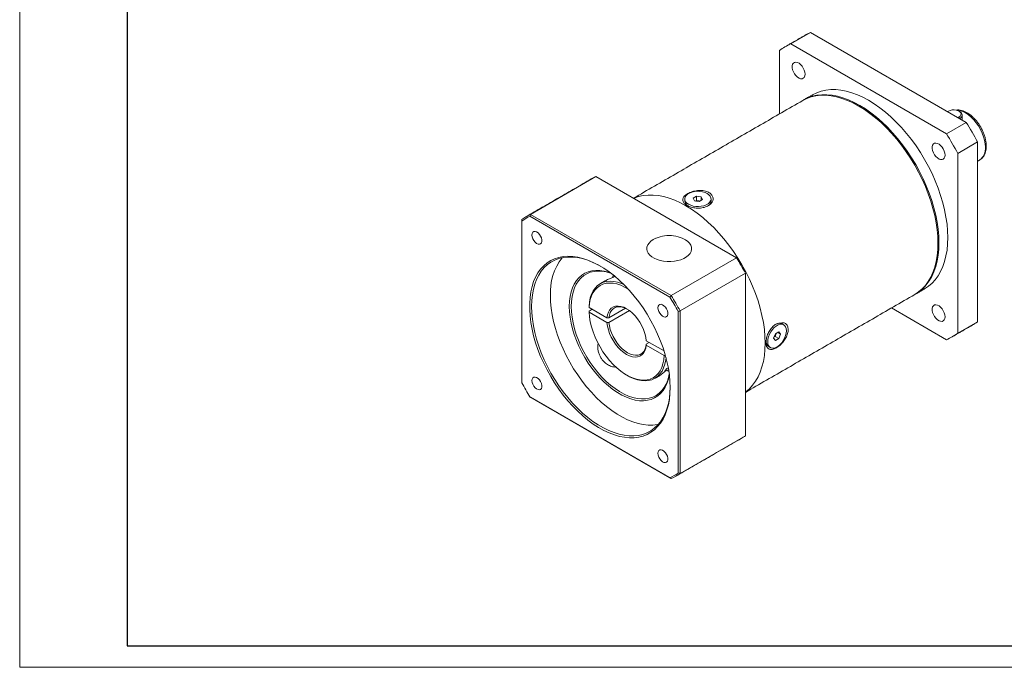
# Model space of a CAD drawing. Header units: millimetres. Extents: x -61 to 584, y -53 to 403.
# Tile 1 of 3: x -61 to 291, y -53 to 178. Entities that reach past the tile are written whole.
import ezdxf

# ---------------------------------------------------------------- set-up
doc = ezdxf.new("R2010")
doc.units = ezdxf.units.MM
doc.header["$LTSCALE"] = 1.5
doc.layers.get('0').update_dxf_attribs({"lineweight": 18})
doc.layers.add('图框_外框线', color=7, linetype='Continuous', lineweight=18)

msp = doc.modelspace()

# ---------------------------------------------------------------- linework, layer by layer
at = {"color": 7, "linetype": 'Continuous', "lineweight": 15}
for p, q in [((214.34786, 169.182546), (221.418928, 173.264586)), ((221.418928, 173.264586), (277.00782, 141.173802)), ((214.34786, 169.182546), (269.936752, 137.091761)), ((210.322502, 144.210405), (210.322502, 166.858)), ((270.70942, 145.213682), (270.359601, 145.011736)), ((277.00782, 141.173802), (269.936752, 137.091761)), ((274.036556, 142.889075), (274.386375, 143.091021)), ((274.669217, 142.601123), (274.386375, 143.091021)), ((274.669217, 142.601123), (274.602288, 142.562486)), ((274.669217, 142.601123), (274.669217, 142.523848)), ((275.547898, 143.825736), (275.547898, 142.016598)), ((273.962112, 130.119635), (281.03318, 134.201676)), ((281.03318, 134.201676), (281.03318, 70.009674)), ((273.962112, 130.119635), (273.962112, 65.927633)), ((281.729135, 127.699963), (281.790129, 127.734326)), ((121.378282, 108.344339), (144.712803, 121.815072)), ((169.835004, 107.312334), (144.712803, 121.815072)), ((176.433713, 113.843599), (176.433713, 113.120959)), ((179.475682, 114.102391), (180.700426, 114.809421)), ((179.923969, 113.13657), (179.475682, 114.102391)), ((181.597002, 112.877779), (179.923969, 113.13657)), ((180.370455, 113.067503), (180.700426, 113.257991)), ((180.700426, 114.809421), (182.373458, 114.55063)), ((180.700426, 113.257991), (180.700426, 114.809421)), ((180.700426, 113.257991), (181.536942, 113.128595)), ((181.536942, 113.128595), (181.926972, 113.068264)), ((182.821746, 113.584809), (181.597002, 112.877779)), ((182.373458, 114.55063), (182.821746, 113.584809)), ((182.373458, 113.326017), (182.373458, 114.55063)), ((185.863714, 113.843599), (185.863714, 113.120959)), ((118.216212, 106.518322), (118.216212, 105.954566)), ((118.216212, 105.954566), (118.216212, 48.245285)), ((171.134425, 78.804253), (121.159432, 107.654203)), ((121.378282, 108.344339), (171.622685, 79.338863)), ((194.957206, 92.809595), (169.835004, 107.312334)), ((194.957206, 92.809595), (171.622685, 79.338863)), ((150.90369, 86.691841), (150.824612, 85.950171)), ((174.784755, 73.861997), (198.119276, 87.33273)), ((198.119276, 58.322538), (198.119276, 87.33273)), ((142.275983, 73.823687), (143.336872, 74.436125)), ((148.657245, 71.364739), (142.276461, 75.048288)), ((149.366229, 71.363657), (155.340402, 74.812474)), ((156.717474, 73.974359), (149.366229, 69.730575)), ((174.784755, 73.861997), (174.784755, 15.841614)), ((269.936752, 63.603088), (250.32058, 74.927264)), ((142.276461, 73.415206), (148.657245, 69.731658)), ((174.077647, 15.997165), (174.077647, 73.706446)), ((281.03318, 70.009674), (273.962112, 65.927633)), ((208.208241, 64.146774), (208.820613, 65.7251)), ((208.820613, 63.275477), (208.208241, 64.146774)), ((208.701855, 64.758095), (208.371414, 64.567336)), ((209.00804, 65.547258), (208.701855, 64.758095)), ((208.701855, 64.758095), (210.045358, 63.982507)), ((208.820613, 65.7251), (210.045358, 66.43213)), ((210.045358, 63.982507), (208.820613, 63.275477)), ((209.151054, 65.915859), (209.00804, 65.547258)), ((209.596896, 66.17324), (210.65773, 65.560834)), ((210.045358, 66.43213), (210.65773, 65.560834)), ((210.65773, 65.560834), (210.045358, 63.982507)), ((162.726618, 62.017787), (163.787506, 62.630225)), ((169.0605, 59.586191), (162.728492, 63.241581)), ((162.728492, 61.6085), (169.109277, 57.924951)), ((198.119276, 29.312346), (198.119276, 58.322538)), ((170.046321, 53.300908), (170.565172, 53.600434)), ((170.072118, 52.556741), (170.795178, 52.235042)), ((121.159432, 43.147479), (171.134425, 14.297529)), ((171.622685, 14.015597), (121.378282, 43.021073)), ((198.119276, 29.312346), (174.784755, 15.841614))]:
    msp.add_line(p, q, dxfattribs=at)
for points in [[(219.440403, 158.367424), (219.368203, 157.749141), (219.156144, 157.253066), (218.817547, 156.910368), (218.373688, 156.742584), (217.852458, 156.760252), (217.286605, 156.962265), (216.711685, 157.335927), (216.163823, 157.857761), (215.677443, 158.494979), (215.283107, 159.20754), (215.005588, 159.950674), (214.862331, 160.677685), (214.862331, 161.342894), (215.005588, 161.904503), (215.283107, 162.32722), (215.677443, 162.584491), (216.163823, 162.660145), (216.711685, 162.549431), (217.286605, 162.259307), (217.852458, 161.807998), (218.373688, 161.223869), (218.817547, 160.543612), (219.156144, 159.80998), (219.368203, 159.069067), (219.440403, 158.367424)], [(222.143931, 151.034771), (223.620048, 151.769503), (225.192173, 152.324904), (226.850675, 152.697201), (228.587098, 152.884501), (230.392595, 152.885848), (232.257966, 152.701234), (234.173706, 152.331599), (236.130051, 151.77883), (238.117034, 151.04574), (240.124529, 150.136069), (242.142305, 149.054451), (244.160083, 147.806394), (246.167577, 146.398261), (248.15456, 144.837228), (250.110906, 143.13125), (252.026645, 141.289018), (253.892017, 139.31992), (255.697514, 137.233991), (257.433937, 135.04186), (259.092438, 132.754698), (260.664565, 130.384159), (262.142306, 127.942324), (263.518132, 125.441636), (264.785031, 122.894837), (265.936548, 120.314905), (266.966816, 117.714986), (267.870584, 115.108331), (268.643245, 112.508221), (269.280865, 109.927905), (269.780192, 107.380534), (270.138684, 104.879087), (270.354512, 102.436312), (270.426577, 100.064655)], [(258.605146, 79.709841), (258.606772, 79.71078), (259.982598, 80.622974), (261.249496, 81.707043), (262.401014, 82.957461), (263.431282, 84.367857), (264.33505, 85.931044), (265.107711, 87.639059), (265.745331, 89.483195), (266.244658, 91.454055), (266.60315, 93.541596), (266.818977, 95.735183), (266.891043, 98.023634), (266.818977, 100.395291), (266.60315, 102.838066), (266.244658, 105.339514), (265.745331, 107.886885), (265.107711, 110.4672), (264.33505, 113.06731), (263.431282, 115.673966), (262.401014, 118.273884), (261.249496, 120.853817), (259.982598, 123.400615), (258.606772, 125.901303), (257.12903, 128.343138), (255.556903, 130.713677), (253.898403, 133.000839), (252.16198, 135.19297), (250.356482, 137.2789), (248.491111, 139.247998), (246.575371, 141.090229), (244.619026, 142.796208), (242.632043, 144.35724), (240.624548, 145.765373), (238.606771, 147.01343), (236.588995, 148.095049), (234.581499, 149.00472), (232.594516, 149.737809), (230.638172, 150.290579), (228.722431, 150.660213), (226.857061, 150.844827), (225.051563, 150.84348), (223.315141, 150.656181), (221.656639, 150.283883), (220.084514, 149.728482), (218.608397, 148.99375)], [(218.785956, 149.094448), (218.960326, 149.196914), (220.438068, 149.932585), (222.010193, 150.487986), (223.668695, 150.860283), (225.405118, 151.047583), (227.210615, 151.04893), (229.075986, 150.864316), (230.991726, 150.494681), (232.948071, 149.941911), (234.935053, 149.208822), (236.942549, 148.299151), (238.960325, 147.217533), (240.978102, 145.969476), (242.985597, 144.561343), (244.97258, 143.00031), (246.928925, 141.294331), (248.844665, 139.4521), (250.710036, 137.483002), (252.515534, 135.397073), (254.251957, 133.204942), (255.910457, 130.91778), (257.482584, 128.547241), (258.960326, 126.105406), (260.336152, 123.604718), (261.60305, 121.057919), (262.754568, 118.477987), (263.784836, 115.878068), (264.688604, 113.271412), (265.461265, 110.671303), (266.098885, 108.090987), (266.598212, 105.543616), (266.956704, 103.042169), (267.172531, 100.599393), (267.244597, 98.227737)], [(274.386375, 143.091021), (274.829862, 143.433023), (275.088477, 143.833301), (275.141273, 144.259428), (274.983968, 144.67688), (274.629304, 145.051836), (274.106018, 145.353922), (273.456505, 145.558666), (272.733379, 145.649476), (271.995226, 145.618997), (271.301849, 145.469702), (270.70942, 145.213682)], [(283.861604, 132.312774), (283.78963, 133.516382), (283.575176, 134.778587), (283.222605, 136.073693), (282.739097, 137.375337), (282.134492, 138.657019), (281.4211, 139.89265), (280.613444, 141.057075), (279.727963, 142.12659), (278.782686, 143.079423), (277.796853, 143.896176), (276.790536, 144.560223), (275.784218, 145.058045), (274.798386, 145.37951), (273.853108, 145.518072), (273.604933, 145.523657)], [(274.669561, 145.050148), (275.145973, 144.691666), (275.445675, 144.273975), (275.547898, 143.825736), (275.445677, 143.377497), (275.145971, 142.959803), (274.669217, 142.601123)], [(269.440403, 129.503038), (269.368204, 128.884755), (269.156144, 128.388681), (268.817546, 128.045983), (268.373687, 127.878198), (267.852457, 127.895867), (267.286604, 128.097879), (266.711686, 128.47154), (266.163824, 128.993375), (265.677444, 129.630593), (265.283106, 130.343154), (265.005589, 131.086288), (264.862329, 131.8133), (264.862329, 132.478509), (265.005589, 133.040117), (265.283106, 133.462835), (265.677444, 133.720105), (266.163824, 133.795759), (266.711686, 133.685044), (267.286604, 133.394922), (267.852457, 132.943613), (268.373687, 132.359483), (268.817546, 131.679227), (269.156144, 130.945594), (269.368204, 130.204681), (269.440403, 129.503038)], [(182.369045, 111.214434), (183.289279, 111.418358), (184.11596, 111.728277), (184.812957, 112.130645), (185.34981, 112.607877), (185.703054, 113.139117), (185.857252, 113.701145), (185.805664, 114.2694), (185.550546, 114.819045), (185.103045, 115.326059), (184.482722, 115.768282), (183.716687, 116.126387), (182.838419, 116.384723), (181.886302, 116.532), (180.90195, 116.56178), (179.928382, 116.472764), (179.008149, 116.26884), (178.181468, 115.958922), (177.484471, 115.556554), (176.947618, 115.079321), (176.594373, 114.548082), (176.440176, 113.986053), (176.491763, 113.417798), (176.746881, 112.868153), (177.194382, 112.36114), (177.814705, 111.918917), (178.58074, 111.560812), (179.459008, 111.302476), (180.411125, 111.155199), (181.395478, 111.125418), (182.369045, 111.214434)], [(205.190345, 62.404579), (205.118279, 64.776236), (204.902451, 67.219011), (204.54396, 69.720459), (204.044633, 72.26783), (203.407013, 74.848145), (202.634352, 77.448255), (201.730584, 80.054911), (200.700316, 82.654829), (199.548798, 85.234762), (198.281899, 87.78156), (196.906073, 90.282248), (195.428332, 92.724083), (193.856205, 95.094622), (192.197705, 97.381784), (190.461282, 99.573915), (188.655784, 101.659845), (186.790413, 103.628943), (184.874673, 105.471174), (182.918327, 107.177153), (180.931344, 108.738185), (178.92385, 110.146318), (176.906073, 111.394375), (174.888296, 112.475994), (172.880801, 113.385665), (170.893818, 114.118754), (168.937473, 114.671524), (167.021733, 115.041159), (165.156362, 115.225772), (163.350865, 115.224426), (161.614443, 115.037126), (159.955941, 114.664828), (158.383816, 114.109427), (158.199089, 114.029606)], [(198.119277, 44.882981), (198.281899, 45.00392), (199.548798, 46.087988), (200.700316, 47.338406), (201.730584, 48.748802), (202.634352, 50.311989), (203.407013, 52.020004), (204.044633, 53.86414), (204.54396, 55.835), (204.902451, 57.922541), (205.118279, 60.116128), (205.190345, 62.404579), (205.118279, 64.776236), (204.902451, 67.219011), (204.54396, 69.720459), (204.044633, 72.26783), (203.407013, 74.848145), (202.634352, 77.448255), (201.730584, 80.054911), (200.700316, 82.654829), (199.548798, 85.234762), (198.281899, 87.78156), (196.906073, 90.282248), (195.428332, 92.724083), (193.856205, 95.094622), (192.197705, 97.381784), (190.461282, 99.573915), (188.655784, 101.659845), (186.790413, 103.628943), (184.874673, 105.471174), (182.918327, 107.177153), (180.931344, 108.738185), (178.92385, 110.146318), (176.906073, 111.394375), (174.888296, 112.475994), (172.880801, 113.385665), (170.893818, 114.118754), (168.937473, 114.671524), (167.021733, 115.041159), (165.156362, 115.225772), (163.350865, 115.224426), (161.614443, 115.037126), (159.955941, 114.664828), (158.383816, 114.109427), (158.199089, 114.029606)], [(181.887845, 113.045677), (181.722739, 113.092186), (181.536942, 113.128595)], [(121.879163, 100.967519), (121.957699, 100.320482), (122.186332, 99.640258), (122.544744, 98.987293), (123.001091, 98.419602), (123.514824, 97.987626), (124.040293, 97.729754), (124.530814, 97.66889), (124.942794, 97.810449), (125.239631, 98.141852), (125.394951, 98.63365), (125.394951, 99.242145), (125.239631, 99.913271), (124.942794, 100.587394), (124.530814, 101.204615), (124.040293, 101.710096), (123.514824, 102.058915), (123.001091, 102.220083), (122.544744, 102.17928), (122.186332, 101.940128), (121.957699, 101.523879), (121.879163, 100.967519)], [(172.740261, 91.592862), (171.467663, 91.480241), (170.180248, 91.486924), (168.911366, 91.612742), (167.693873, 91.854431), (166.559306, 92.205735), (165.537048, 92.657554), (164.653577, 93.198188), (163.931772, 93.813633), (163.390328, 94.48795), (163.043268, 95.203674), (162.899579, 95.942267), (162.962986, 96.684603), (163.231846, 97.411454), (163.699196, 98.103996), (164.352929, 98.744291), (165.176115, 99.315756), (166.147434, 99.803591), (166.205275, 99.827986)], [(175.586057, 99.827986), (175.758923, 99.753691), (176.714888, 99.255851), (177.520139, 98.675932), (178.153818, 98.028953), (178.599514, 97.33167), (178.845688, 96.602147), (178.885957, 95.859272), (178.719284, 95.122289), (178.349982, 94.410284), (177.787618, 93.741698), (177.046755, 93.133847), (176.146582, 92.602473), (175.110415, 92.161341), (173.965086, 91.821873), (172.740261, 91.592862)], [(270.426577, 100.064655), (270.354512, 97.776203), (270.138684, 95.582617), (269.780192, 93.495075), (269.280865, 91.524215), (268.643245, 89.68008), (267.870584, 87.972065), (266.966816, 86.408877), (265.936548, 84.998482), (264.785031, 83.748063), (263.518132, 82.663995), (262.142306, 81.7518), (262.140681, 81.750862)], [(267.244597, 98.227737), (267.172531, 95.939285), (266.956704, 93.745699), (266.598212, 91.658157), (266.098885, 89.687297), (265.461265, 87.843162), (264.688604, 86.135147), (263.784836, 84.571959), (262.754568, 83.161564), (261.60305, 81.911145), (260.336152, 80.827077), (258.960326, 79.914882), (258.781142, 79.813247)], [(171.24922, 46.484622), (171.177328, 44.333858), (170.962065, 42.278419), (170.604662, 40.330077), (170.107167, 38.499992), (169.472432, 36.798647), (168.704088, 35.235787), (167.806541, 33.820364), (166.784929, 32.560484), (165.645104, 31.463366), (164.393595, 30.535292), (163.037571, 29.781581), (161.584799, 29.206545), (160.0436, 28.813484), (158.422803, 28.604644), (156.73169, 28.581223), (154.979949, 28.743358), (153.177613, 29.090115), (151.335006, 29.619513), (149.462682, 30.328516), (147.571365, 31.213066), (145.67189, 32.268091), (143.775136, 33.487555), (141.891967, 34.864467), (140.03317, 36.390946), (138.209392, 38.058242), (136.43108, 39.856809), (134.708419, 41.776344), (133.051277, 43.805853), (131.469146, 45.933711), (129.971087, 48.147729), (128.565682, 50.435224), (127.260981, 52.783095), (126.064458, 55.177893), (124.982965, 57.605901), (124.022697, 60.053213), (123.189156, 62.505809), (122.487113, 64.949642), (121.920591, 67.370715), (121.492837, 69.755158), (121.206299, 72.089313), (121.062618, 74.359812), (121.062618, 76.553649), (121.206299, 78.658257), (121.492837, 80.661583), (121.920591, 82.552151), (122.487113, 84.319131), (123.189156, 85.952403), (124.022697, 87.442613), (124.982965, 88.781222), (126.064458, 89.960565), (127.260981, 90.973888), (128.565682, 91.815384), (129.971087, 92.480233), (131.469146, 92.964629), (133.051277, 93.265795), (134.708419, 93.382009), (136.43108, 93.312602), (138.209392, 93.057974), (140.03317, 92.619581), (141.891967, 91.999937), (143.775136, 91.202591), (145.67189, 90.232109), (147.571365, 89.094047), (149.462682, 87.794929), (151.335006, 86.342193), (153.177613, 84.744161), (154.979949, 83.009987), (156.73169, 81.149603), (158.422803, 79.173665), (160.0436, 77.093493), (161.584799, 74.921), (163.037571, 72.668631), (164.393595, 70.349286), (165.645104, 67.976252), (166.784929, 65.56312), (167.806541, 63.123712), (168.704088, 60.672003), (169.472432, 58.222032), (170.107167, 55.787837), (170.604662, 53.383357), (170.962065, 51.022367), (171.177328, 48.718389), (171.24922, 46.484622)], [(146.328384, 89.857557), (145.552539, 90.285161), (143.662213, 91.208834), (141.788544, 91.956284), (139.942525, 92.523128), (138.134992, 92.906037), (136.37655, 93.102766), (134.677521, 93.112158), (133.047873, 92.93416), (131.497169, 92.569815), (130.034512, 92.021262), (128.668483, 91.291721), (127.407099, 90.385471), (126.257765, 89.307832), (125.227222, 88.065126), (124.321518, 86.66465), (123.545968, 85.114619), (122.905125, 83.42413), (122.402751, 81.603102), (122.041789, 79.662224), (121.824364, 77.612884), (121.751745, 75.46711), (121.824364, 73.237493), (122.041789, 70.937119), (122.402751, 68.579483), (122.905125, 66.178427), (123.545968, 63.748036), (124.321518, 61.302574), (125.227222, 58.856395), (126.257765, 56.42385), (127.407099, 54.019217), (128.668483, 51.656605), (130.034512, 49.349879), (131.497169, 47.112578), (133.047873, 44.95783), (134.677521, 42.898279), (136.37655, 40.946014), (138.134992, 39.11249), (139.942525, 37.408466), (141.788544, 35.84394), (143.662213, 34.428098), (145.552539, 33.169248), (147.448427, 32.074775), (149.338753, 31.151101), (151.212423, 30.403651), (153.058441, 29.83681), (154.865974, 29.453899), (156.624415, 29.257171), (158.323445, 29.247778), (159.953094, 29.425777), (161.503797, 29.790121), (162.966454, 30.338674), (164.332482, 31.068216), (165.593867, 31.974466), (166.743202, 33.052104), (167.773745, 34.29481), (168.679449, 35.695286), (169.454997, 37.245318), (170.09584, 38.935807), (170.598215, 40.756834), (170.959176, 42.697712), (171.176603, 44.747052), (171.248593, 46.68981)], [(135.186772, 75.467109), (135.25936, 77.291656), (135.476543, 79.017702), (135.836566, 80.631354), (136.336536, 82.119618), (136.972424, 83.470511), (137.739114, 84.673155), (138.630431, 85.717869), (139.639196, 86.596242), (140.757291, 87.3012), (141.975712, 87.827069), (143.284649, 88.169614), (144.673564, 88.326076), (146.131274, 88.295198), (147.646041, 88.077227), (149.20567, 87.673916), (149.979671, 87.41059)], [(150.189754, 87.250779), (149.974921, 87.32485), (148.415929, 87.764354), (146.899658, 88.017396), (145.438672, 88.081882), (144.045077, 87.957273), (142.730422, 87.644604), (141.5056, 87.146466), (140.38076, 86.466988), (139.365224, 85.611797), (138.467407, 84.587981), (137.694744, 83.404026), (137.053643, 82.069739), (136.549417, 80.596178), (136.186238, 78.995554), (135.967121, 77.281129), (135.893881, 75.467109)], [(142.275983, 75.456769), (142.425488, 77.029302), (142.724435, 78.488406), (143.169541, 79.818074), (143.755926, 81.003716), (144.477155, 82.032323), (145.325315, 82.892612), (146.291103, 83.575142), (147.363919, 84.072425), (148.531994, 84.379008), (149.782515, 84.491524), (151.101758, 84.408739), (152.475252, 84.131563), (153.887926, 83.663037), (154.655839, 83.334855)], [(156.279007, 81.647753), (154.989871, 82.385473), (153.591573, 83.023015), (152.21629, 83.479451), (150.879081, 83.749781), (149.594594, 83.831046), (148.376893, 83.722357), (147.239317, 83.424903), (146.194324, 82.941942), (145.253358, 82.278763), (144.426725, 81.442629), (143.723478, 80.442698), (143.151319, 79.289921), (142.716515, 77.996923), (142.423828, 76.577865), (142.276461, 75.048288)], [(128.469258, 79.345048), (128.541877, 77.11543), (128.759302, 74.815056), (129.120263, 72.457421), (129.622638, 70.056364), (130.263481, 67.625973), (131.03903, 65.180512), (131.944734, 62.734332), (132.975277, 60.301787), (134.124611, 57.897154), (135.385995, 55.534542), (136.752025, 53.227817), (138.214681, 50.990515), (139.765385, 48.835768), (141.395034, 46.776217), (143.094063, 44.823952), (144.852504, 42.990427), (146.660038, 41.286404), (148.506056, 39.721877), (150.379725, 38.306035), (152.270051, 37.047186), (154.16594, 35.952712), (156.056265, 35.029038), (157.929935, 34.281588), (159.775953, 33.714747), (161.583486, 33.331836), (163.341928, 33.135108), (165.040958, 33.125715), (166.670606, 33.303714), (167.03255, 33.370664)], [(170.955514, 51.075427), (170.599424, 49.484456), (170.099455, 47.996193), (169.463566, 46.645301), (168.696877, 45.442656), (167.805561, 44.397941), (166.796795, 43.519569), (165.6787, 42.814611), (164.460279, 42.288742), (163.151342, 41.946197), (161.762427, 41.789735), (160.304717, 41.820613), (158.78995, 42.038585), (157.23032, 42.441895), (155.638385, 43.027295), (154.026963, 43.790074), (152.409028, 44.724088), (150.797606, 45.821818), (149.20567, 47.074427), (147.646041, 48.471826), (146.131274, 50.002768), (144.673564, 51.654925), (143.284649, 53.414994), (141.975712, 55.268806), (140.757291, 57.201434), (139.639196, 59.197317), (138.630431, 61.240385), (137.739114, 63.314192), (136.972424, 65.402038), (136.336536, 67.487112), (135.836566, 69.552627), (135.476543, 71.581954), (135.25936, 73.558754), (135.186772, 75.467109)], [(135.893881, 75.467109), (135.967121, 73.568527), (136.186238, 71.601116), (136.549417, 69.581174), (137.053643, 67.525444), (137.694744, 65.450959), (138.467407, 63.374906), (139.365224, 61.314493), (140.38076, 59.286788), (141.5056, 57.308598), (142.730422, 55.39631), (144.045077, 53.565774), (145.438672, 51.832155), (146.899658, 50.209821), (148.415929, 48.712215), (149.974921, 47.351744), (151.563717, 46.139685), (153.169149, 45.086078), (154.777916, 44.199655), (156.376687, 43.487763), (157.952214, 42.956298), (159.49144, 42.609665), (160.981613, 42.450737), (162.410384, 42.48083), (163.765914, 42.699696), (165.036969, 43.105519), (166.213019, 43.694939), (167.284317, 44.463069), (168.241987, 45.403546), (169.078094, 46.508578), (169.785708, 47.769005), (170.358966, 49.174385), (170.793119, 50.713072), (170.92218, 51.337274)], [(148.657245, 71.364739), (148.836804, 72.442776), (149.164376, 73.392227), (149.632888, 74.192596), (150.232227, 74.826604), (150.949453, 75.280564), (151.769081, 75.544676), (152.67342, 75.613238), (153.642943, 75.484769), (154.656721, 75.162043), (155.692868, 74.652028), (156.729016, 73.965733), (157.742794, 73.117975), (158.712318, 72.127056), (159.616656, 71.014368), (160.436285, 69.803932), (161.153511, 68.521881), (161.752849, 67.195891), (162.221362, 65.854589), (162.548933, 64.526932), (162.728492, 63.241581)], [(155.904153, 74.528251), (155.065599, 74.930945), (154.105798, 75.237411), (153.187591, 75.36069), (152.33066, 75.298139), (151.553372, 75.051098), (150.872387, 74.624864), (150.302301, 74.028571), (149.855334, 73.274999), (149.541063, 72.380303), (149.366229, 71.363657)], [(166.879162, 74.989572), (166.957699, 74.342534), (167.186331, 73.662312), (167.544744, 73.009346), (168.001092, 72.441654), (168.514824, 72.00968), (169.040295, 71.751806), (169.530813, 71.690943), (169.942794, 71.832502), (170.239632, 72.163905), (170.394951, 72.655703), (170.394951, 73.264198), (170.239632, 73.935324), (169.942794, 74.609446), (169.530813, 75.226669), (169.040295, 75.732148), (168.514824, 76.080968), (168.001092, 76.242136), (167.544744, 76.201333), (167.186331, 75.962181), (166.957699, 75.545932), (166.879162, 74.989572)], [(269.440403, 71.764884), (269.368204, 71.1466), (269.156144, 70.650527), (268.817546, 70.30783), (268.373687, 70.140043), (267.852457, 70.157713), (267.286604, 70.359724), (266.711686, 70.733388), (266.163824, 71.255221), (265.677444, 71.892437), (265.283106, 72.605), (265.005589, 73.348133), (264.862329, 74.075145), (264.862329, 74.740355), (265.005589, 75.30196), (265.283106, 75.724681), (265.677444, 75.981948), (266.163824, 76.057605), (266.711686, 75.94689), (267.286604, 75.656768), (267.852457, 75.205459), (268.373687, 74.621326), (268.817546, 73.941073), (269.156144, 73.20744), (269.368204, 72.466527), (269.440403, 71.764884)], [(142.276461, 73.415206), (142.423828, 71.715483), (142.716515, 69.958495), (143.151319, 68.163483), (143.723478, 66.350105), (144.426725, 64.538222), (145.253358, 62.747679), (146.194324, 60.998083), (147.239317, 59.308599), (148.376893, 57.697727), (149.594594, 56.183111), (150.879081, 54.781338), (152.21629, 53.507762), (153.591573, 52.376328), (154.989871, 51.39943), (156.395867, 50.587766), (157.794164, 49.950224), (159.169448, 49.493789), (160.506656, 49.223457), (161.791144, 49.142192), (163.008845, 49.250881), (164.146421, 49.548336), (165.191414, 50.031296), (166.13238, 50.694476), (166.959013, 51.530609), (167.662259, 52.53054), (168.234418, 53.683318), (168.669222, 54.976316), (168.96191, 56.395374), (169.109277, 57.924951)], [(162.728492, 61.6085), (162.548933, 60.530464), (162.221362, 59.581013), (161.752849, 58.780644), (161.153511, 58.146635), (160.436285, 57.692674), (159.616656, 57.428563), (158.712318, 57.360001), (157.742794, 57.48847), (156.729016, 57.811196), (155.692868, 58.321212), (154.656721, 59.007506), (153.642943, 59.855264), (152.67342, 60.846183), (151.769081, 61.958871), (150.949453, 63.169306), (150.232227, 64.451358), (149.632888, 65.777348), (149.164376, 67.11865), (148.836804, 68.446308), (148.657245, 69.731658)], [(149.366229, 69.730575), (149.541063, 68.512069), (149.855334, 67.254524), (150.302301, 65.984895), (150.872387, 64.730395), (151.553372, 63.517911), (152.33066, 62.373433), (153.187591, 61.32149), (154.105798, 60.384631), (155.065599, 59.582934), (156.046423, 58.933585), (157.027247, 58.450499), (157.987048, 58.144033), (158.905254, 58.020754), (159.762185, 58.083305), (160.539473, 58.330345), (161.220458, 58.75658), (161.790544, 59.352873), (162.237512, 60.106445), (162.551782, 61.001141), (162.726618, 62.017787)], [(207.765981, 60.557273), (208.40272, 60.597486), (209.084487, 60.82372), (209.781484, 61.226088), (210.463251, 61.787005), (211.099989, 62.481955), (211.663872, 63.280567), (212.130255, 64.147937), (212.478754, 65.046156), (212.694138, 65.935969), (212.766994, 66.778486), (212.694138, 67.536885), (212.478754, 68.17802), (212.130255, 68.673871), (211.663872, 69.002767), (211.099989, 69.150334), (210.463251, 69.110121), (209.781484, 68.883887), (209.084487, 68.481519), (208.40272, 67.920602), (207.765981, 67.225651), (207.202098, 66.42704), (206.735716, 65.55967), (206.387216, 64.66145), (206.171833, 63.771638), (206.098977, 62.929121), (206.171833, 62.170722), (206.387216, 61.529587), (206.735716, 61.033736), (207.202098, 60.70484), (207.765981, 60.557273)], [(210.4742, 69.511594), (211.038082, 69.364028), (211.164504, 69.298485)], [(209.00804, 65.547258), (209.069404, 65.726373), (209.111795, 65.893196)], [(198.119277, 44.882981), (198.281899, 45.00392), (199.548798, 46.087988), (200.700316, 47.338406), (201.730584, 48.748802), (202.634352, 50.311989), (203.407013, 52.020004), (204.044633, 53.86414), (204.54396, 55.835), (204.902451, 57.922541), (205.118279, 60.116128), (205.190345, 62.404579)], [(169.76448, 57.163087), (169.667357, 56.352142), (169.368412, 54.893037), (168.923305, 53.56337), (168.33692, 52.377728), (167.615691, 51.349121), (166.76753, 50.488833), (165.801744, 49.806302), (164.728927, 49.309019), (163.560851, 49.002436), (162.310332, 48.88992), (160.991088, 48.972705), (159.617594, 49.24988), (158.204919, 49.718408), (156.768563, 50.373145), (156.044182, 50.76947)], [(121.879163, 49.003181), (121.957699, 48.356143), (122.186332, 47.67592), (122.544744, 47.022953), (123.001091, 46.455264), (123.514824, 46.023287), (124.040293, 45.765416), (124.530814, 45.704552), (124.942794, 45.84611), (125.239631, 46.177512), (125.394951, 46.669311), (125.394951, 47.277806), (125.239631, 47.948932), (124.942794, 48.623056), (124.530814, 49.240275), (124.040293, 49.745758), (123.514824, 50.094577), (123.001091, 50.255744), (122.544744, 50.214942), (122.186332, 49.975788), (121.957699, 49.559539), (121.879163, 49.003181)], [(166.879162, 23.025234), (166.957699, 22.378196), (167.186331, 21.697974), (167.544744, 21.045006), (168.001092, 20.477316), (168.514824, 20.04534), (169.040295, 19.787468), (169.530813, 19.726605), (169.942794, 19.868162), (170.239632, 20.199565), (170.394951, 20.691363), (170.394951, 21.299858), (170.239632, 21.970984), (169.942794, 22.645108), (169.530813, 23.262329), (169.040295, 23.76781), (168.514824, 24.11663), (168.001092, 24.277797), (167.544744, 24.236994), (167.186331, 23.997842), (166.957699, 23.581592), (166.879162, 23.025234)]]:
    msp.add_lwpolyline(points, dxfattribs=at)
for centre, radius, start, end in [((229.337685, 154.900184), 19.99895, 113.32577615, 119.99142919), ((222.254603, 150.843052), 19.97132, 113.3224209, 126.68833086), ((189.547268, 86.030333), 103.393183, 27.76877137, 32.2312396), ((182.4762, 81.948292), 103.393183, 27.76877137, 32.2312396), ((278.903837, 131.798034), 4.984416, 305.38468255, 5.92749216), ((152.030995, 105.488955), 17.891283, 114.14433826, 119.99325343), ((178.694421, 113.314132), 2.268946, 184.88396097, 241.72701484), ((181.149731, 110.675714), 2.483256, 81.02934484, 106.53473038), ((183.551222, 113.349312), 2.32374, 299.3006154, 354.36046297), ((128.687792, 92.035791), 17.871701, 114.1419773, 125.86877446), ((128.498597, 91.546981), 17.70045, 114.49611477, 125.51463698), ((170.895665, 88.601765), 12.166667, 97.78935917, 112.67550294), ((170.895665, 88.601765), 12.166667, 67.32449706, 97.78935917), ((148.640985, 80.473349), 20.203258, 142.16000799, 183.20149178), ((116.392493, 43.798993), 92.598343, 28.04306991, 31.95693024), ((93.199301, 30.409836), 91.738232, 28.16148227, 31.83853268), ((93.057972, 30.328261), 92.598343, 28.04306991, 31.95693024), ((210.377949, 66.535914), 2.977237, 88.14737846, 121.85489137), ((269.086215, 86.046455), 19.997708, 300.00289777, 306.68510419), ((206.690729, 66.438053), 2.482629, 313.44306722, 338.97279841), ((262.029875, 81.942827), 19.971598, 293.32249696, 306.68822232), ((207.806417, 63.045711), 2.346024, 174.0136406, 234.67420119), ((163.876705, 56.980557), 7.183591, 305.6863808, 329.18753084), ((199.095302, 91.542312), 91.739085, 208.16149236, 211.83850778), ((187.636613, 43.811503), 17.891667, 300.00142084, 305.86633925), ((163.795349, 30.404612), 17.700286, 294.49604025, 305.5146671), ((164.313063, 30.324339), 17.871923, 294.14205049, 305.86870127)]:
    msp.add_arc(centre, radius, start, end, dxfattribs=at)
for points in [[(219.340801, 172.221278), (212.269733, 168.139237)], [(218.608397, 148.99375), (158.120623, 114.074902)], [(222.143931, 151.034771), (218.961951, 149.197853)], [(274.669561, 145.050148), (274.386673, 145.21351)], [(281.033177, 127.297347), (281.790129, 127.734326)], [(143.087178, 120.984314), (119.752657, 107.513582)], [(121.159432, 107.654203), (121.378282, 108.344339)], [(148.14575, 84.645811), (146.297215, 83.578674)], [(258.9587, 79.913943), (262.140681, 81.750862)], [(171.134425, 78.804253), (171.622685, 79.338863)], [(198.119277, 44.792092), (258.605146, 79.709841)], [(142.276461, 75.048288), (142.275983, 75.456769)], [(174.077647, 73.706446), (174.784755, 73.861997)], [(142.275983, 73.823687), (142.276461, 73.415206)], [(149.366229, 71.363657), (148.657245, 71.364739)], [(148.657245, 69.731658), (149.366229, 69.730575)], [(211.790294, 68.937224), (211.164504, 69.298485)], [(272.014877, 64.646398), (279.085945, 68.728438)], [(162.726618, 62.017787), (162.728492, 61.6085)], [(206.449887, 61.131644), (207.075677, 60.770383)], [(169.109277, 57.924951), (169.535968, 57.924786)], [(155.690685, 50.973605), (156.044182, 50.76947)], [(165.795631, 49.80277), (167.644165, 50.869906)], [(167.634583, 50.886324), (168.067239, 51.145885)], [(121.378282, 43.021073), (121.159432, 43.147479)], [(173.24831, 14.846354), (196.582831, 28.317086)], [(171.622685, 14.015597), (171.134425, 14.297529)], [(174.077647, 15.997165), (174.784755, 15.841614)]]:
    msp.add_open_spline(points, degree=1, dxfattribs=at)
for points, knots in [([(281.708076, 127.709223), (281.890672, 127.812105), (282.321883, 128.055068), (282.883548, 128.616918), (283.394375, 129.344829), (283.779945, 130.199881), (284.03951, 131.16755), (284.140808, 132.027879), (284.159706, 132.762602), (284.135454, 133.522795), (284.014724, 134.543223), (283.738963, 135.78243), (283.337429, 137.030698), (282.818696, 138.266178), (282.192724, 139.467567), (281.470737, 140.6141), (280.665076, 141.685741), (279.788928, 142.663555), (278.855961, 143.529798), (277.87996, 144.268335), (276.875259, 144.862645), (275.856407, 145.301363), (274.845533, 145.555643), (274.032837, 145.647105), (273.581643, 145.580986), (273.444958, 145.560956)], [0, 0, 0, 0, 0.781831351, 1.8463340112, 2.9162833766, 4.008520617, 5.129590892, 6.2749791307, 6.7627453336, 7.3837909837, 8.5481989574, 9.7103825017, 10.8698541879, 12.0269352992, 13.1826092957, 14.3381186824, 15.4945982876, 16.6532088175, 17.8153523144, 18.9822900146, 20.1547324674, 21.3318826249, 22.5076012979, 23.6703378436, 24.1756565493, 24.1756565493, 24.1756565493, 24.1756565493]), ([(186.56554, 113.699518), (186.486686, 113.365668), (186.314742, 112.637699), (185.377126, 111.653651), (183.917656, 110.898854), (182.076321, 110.527756), (180.120043, 110.574312), (178.330281, 110.98291), (176.934625, 111.639142), (176.031182, 112.43625), (175.64307, 113.315441), (175.801441, 114.241966), (176.543065, 115.164597), (177.847739, 115.995996), (179.588791, 116.618959), (181.538445, 116.914345), (183.412635, 116.805002), (184.957182, 116.302754), (186.019836, 115.502308), (186.555605, 114.587738), (186.562508, 113.970626), (186.56554, 113.699518)], [0, 0, 0, 0, 1.2908450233, 2.8147272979, 4.3920989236, 5.98518239, 7.5501608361, 9.0382433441, 10.4265102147, 11.7523202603, 13.0873380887, 14.4907105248, 15.9837241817, 17.5467366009, 19.1392828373, 20.7188077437, 22.2370715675, 23.6570828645, 24.9961320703, 26.3202319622, 27.3577217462, 27.3577217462, 27.3577217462, 27.3577217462]), ([(151.440756, 86.17129), (151.296068, 86.105808), (150.773244, 85.869193), (149.73672, 85.430376), (148.735306, 84.987806), (148.286137, 84.710227), (148.155333, 84.629392)], [0, 0, 0, 0, 0.4122135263, 1.4895222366, 3.0084569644, 3.6325307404, 3.6325307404, 3.6325307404, 3.6325307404]), ([(212.016628, 69.616941), (212.303542, 69.436744), (212.912312, 69.054406), (213.397829, 67.933317), (213.42213, 66.523752), (212.990143, 65.012221), (212.176226, 63.511619), (211.045068, 62.114731), (209.703347, 60.960485), (208.314686, 60.213047), (207.065515, 60.009627), (206.114326, 60.409247), (205.558319, 61.358077), (205.414565, 62.691907), (205.640783, 64.222672), (206.196753, 65.816182), (207.067023, 67.355019), (208.228722, 68.682551), (209.591637, 69.588234), (212.016628, 69.616941), (212.016628, 69.616941)], [0, 0, 0, 0, 1.2860110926, 2.7286377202, 4.0857383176, 5.4006461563, 6.7448380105, 8.1677501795, 9.6778905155, 11.2468144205, 12.8328315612, 14.3925673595, 15.8773711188, 17.262637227, 18.5834843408, 19.9109094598, 21.3048233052, 22.7879677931, 24.3420296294, 27.2350091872, 27.2350091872, 27.2350091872, 27.2350091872]), ([(146.854034, 56.592797), (146.62722, 56.945969), (146.173457, 57.652522), (145.713672, 58.832866), (145.441627, 60.06017), (145.330334, 61.236254), (145.482407, 61.939739), (145.548782, 62.246789)], [0, 0, 0, 0, 1.2274917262, 2.4557155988, 3.7236171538, 4.9906666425, 5.9720315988, 5.9720315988, 5.9720315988, 5.9720315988]), ([(151.844415, 53.865868), (151.717245, 53.853392), (151.106436, 53.793471), (149.89312, 54.135136), (148.378299, 54.926247), (147.397552, 55.861592), (146.942776, 56.47341), (146.854034, 56.592797)], [0, 0, 0, 0, 0.4129304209, 1.9833391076, 3.6431621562, 5.4787219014, 5.9237406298, 5.9237406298, 5.9237406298, 5.9237406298]), ([(170.661155, 52.876936), (170.448413, 52.786039), (169.91889, 52.559794), (169.39126, 52.309559), (169.075611, 52.159859)], [0, 0, 0, 0, 0.6991960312, 1.740322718, 1.740322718, 1.740322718, 1.740322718])]:
    msp.add_open_spline(points, degree=3, knots=knots, dxfattribs=at)
at = {"layer": '图框_外框线', "color": 3}
msp.add_lwpolyline([(-61.106732, -53.358736), (584.400195, -53.358736), (584.400195, 403.106877), (-61.106732, 403.106877)], close=True, dxfattribs=at)
at = {"layer": '图框_外框线', "color": 3, "lineweight": 25}
msp.add_lwpolyline([(-22.683701, -45.67413), (576.715589, -45.67413), (576.715589, 395.422271), (-22.683701, 395.422271)], close=True, dxfattribs=at)

doc.saveas('drawing.dxf')
